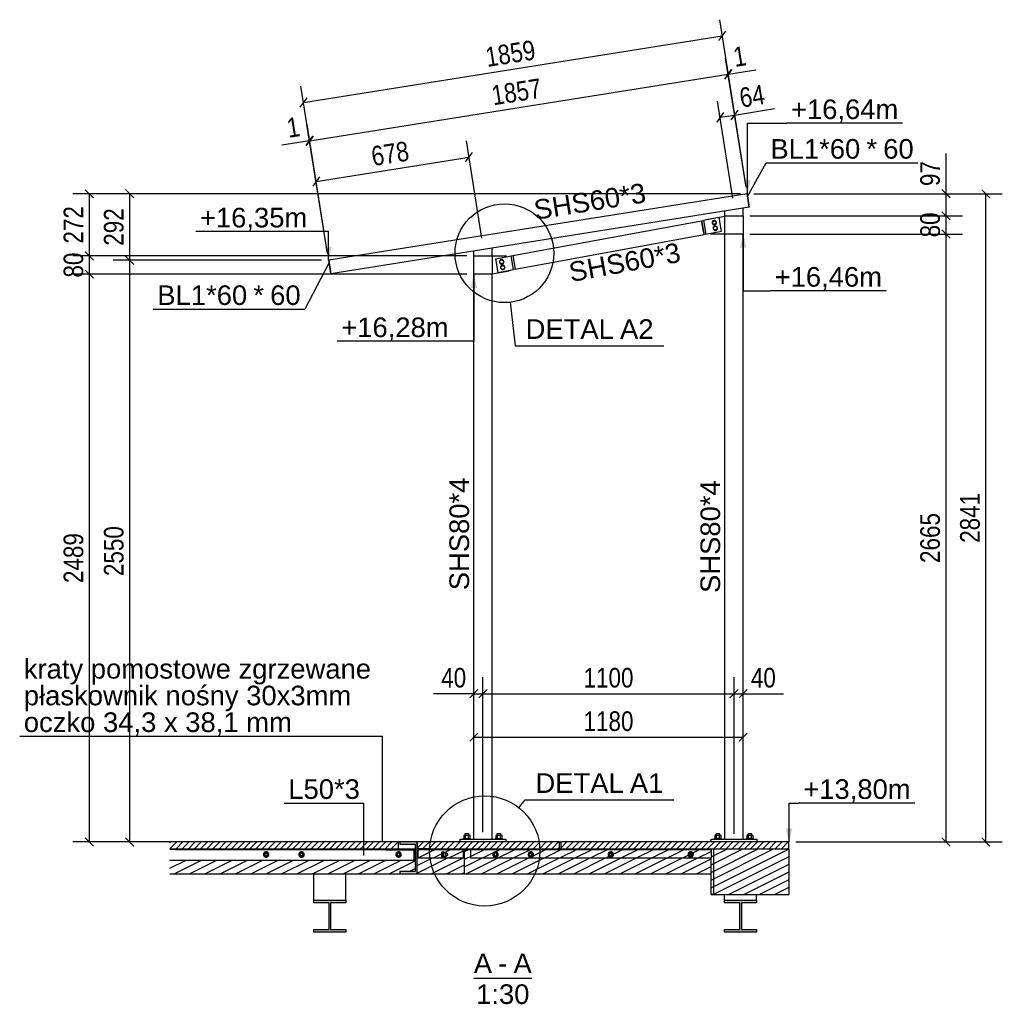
# Model space of a CAD drawing. Header units: millimetres. Extents: x 75 to 96588, y 16 to 10023.
# Tile 8 of 25: x 25401 to 29707, y 133 to 4449. Entities that reach past the tile are written whole.
import ezdxf

# ---------------------------------------------------------------- set-up
doc = ezdxf.new("R2010")
doc.units = ezdxf.units.MM
doc.styles.add('Arial', font='ARIAL.TTF', dxfattribs={"height": 0.2})
doc.styles.add('Arial Narrow', font='ARIALN.TTF', dxfattribs={"height": 0.2})
pattern_1 = [(26.565, (27771.756, 845), (-33.67596, 16.838), [])]

# ---------------------------------------------------------------- blocks, each defined once
blk = doc.blocks.new('Unknown-13 - 75907')
at = {"color": 5}
blk.add_line((27390.8, 247.5), (27644.9, 247.5), dxfattribs=at)
at = {"color": 5, "style": 'Arial'}
for s, height, p in [('A', 86, (27390.8, 270)), ('A', 86, (27564.8, 270)), ('-', 86, (27497.9, 270)), ('1:30', 85.96, (27401, 135))]:
    blk.add_text(s, height=height, dxfattribs=at).set_placement(p)
blk = doc.blocks.new('Part-75924 - 75907')
blk.add_hatch(color=96).paths.add_polyline_path([(26829.9, 590), (26689.9, 590), (26689.9, 578), (26756.4, 578), (26756.4, 462), (26689.9, 462), (26689.9, 450), (26829.9, 450), (26829.9, 462), (26763.4, 462), (26763.4, 578), (26829.9, 578)])
at = {"color": 96}
for p, q in [((26689.9, 590), (26689.9, 590)), ((26689.9, 590), (26829.9, 590)), ((26689.9, 578), (26689.9, 590)), ((26689.9, 578), (26689.9, 578)), ((26756.4, 578), (26689.9, 578)), ((26756.4, 578), (26756.4, 578)), ((26756.4, 462), (26756.4, 578)), ((26763.4, 578), (26763.4, 578)), ((26829.9, 578), (26763.4, 578)), ((26763.4, 578), (26763.4, 462)), ((26829.9, 590), (26829.9, 590)), ((26829.9, 590), (26829.9, 578)), ((26829.9, 578), (26829.9, 578)), ((26689.9, 462), (26689.9, 462)), ((26689.9, 450), (26689.9, 462)), ((26689.9, 462), (26756.4, 462)), ((26689.9, 450), (26689.9, 450)), ((26829.9, 450), (26689.9, 450)), ((26756.4, 462), (26756.4, 462)), ((26763.4, 462), (26763.4, 462)), ((26763.4, 462), (26829.9, 462)), ((26829.9, 462), (26829.9, 462)), ((26829.9, 462), (26829.9, 450)), ((26829.9, 450), (26829.9, 450))]:
    blk.add_line(p, q, dxfattribs=at)
blk = doc.blocks.new('Bolt-75932 - 75907')
at = {"color": 7}
for p, q in [((28474.9, 873), (28447.2, 873)), ((28447.2, 873), (28447.2, 860)), ((28469, 880.5), (28453, 880.5)), ((28453, 873), (28453, 880.5)), ((28454.1, 860), (28454.1, 873)), ((28468, 860), (28468, 873)), ((28469, 873), (28469, 880.5)), ((28474.9, 860), (28474.9, 873)), ((28614.9, 873), (28587.2, 873)), ((28587.2, 873), (28587.2, 860)), ((28609, 880.5), (28593, 880.5)), ((28593, 873), (28593, 880.5)), ((28594.1, 860), (28594.1, 873)), ((28608, 860), (28608, 873)), ((28609, 873), (28609, 880.5)), ((28614.9, 860), (28614.9, 873)), ((28476, 860), (28446, 860)), ((28446, 857), (28446, 860)), ((28476, 857), (28476, 860)), ((28616, 860), (28586, 860)), ((28586, 857), (28586, 860)), ((28616, 857), (28616, 860))]:
    blk.add_line(p, q, dxfattribs=at)
blk = doc.blocks.new('Part-75912 - 75907')
h = blk.add_hatch()
h.set_pattern_fill('', color=96, scale=30, style=0, pattern_type=0)
h.set_pattern_definition([(26.565, (28772.03, 815), (-33.676, 16.838), [])])
h.paths.add_polyline_path([(28772, 615), (28772, 815), (28771.8, 815), (28431, 815), (28431, 615)])
at = {"color": 96}
for p, q in [((28771.8, 815), (28772, 815)), ((28772, 615), (28772, 815)), ((28431, 615), (28431, 775)), ((28431, 615), (28772, 615))]:
    blk.add_line(p, q, dxfattribs=at)
blk = doc.blocks.new('Part-76359 - 75907')
at = {"color": 7}
for p, q in [((27534, 3412.4), (27471, 3412.4)), ((27534.4, 3410), (27534, 3412.4)), ((27471, 3334.7), (27545.8, 3348.5)), ((27545.8, 3348.5), (27545.3, 3351))]:
    blk.add_line(p, q, dxfattribs=at)
blk = doc.blocks.new('Part-75913 - 75907')
h = blk.add_hatch()
h.set_pattern_fill('', color=96, scale=30, style=0, pattern_type=0)
h.set_pattern_definition(pattern_1)
h.paths.add_polyline_path([(27771.8, 815), (27771.8, 845), (28431, 845), (27264.4, 845), (27766.8, 845), (27766.8, 815)])
h = blk.add_hatch()
h.set_pattern_fill('', color=96, scale=30, style=0, pattern_type=0)
h.set_pattern_definition(pattern_1)
h.paths.add_polyline_path([(28431, 705), (28431, 775), (27376, 775), (27376, 815), (27374.3, 815), (27374.3, 812), (27350.8, 812), (27350.8, 705)])
h = blk.add_hatch()
h.set_pattern_fill('', color=96, scale=30, style=0, pattern_type=0)
h.set_pattern_definition(pattern_1)
h.paths.add_polyline_path([(27066.7, 705), (27066.7, 715), (27133.9, 715), (27133.9, 765), (26059.2, 765), (26059.2, 705)])
at = {"color": 96}
for p, q in [((27766.8, 845), (27771.8, 845)), ((28431, 705), (28431, 775)), ((26059.2, 705), (27066.7, 705)), ((27350.8, 705), (28431, 705))]:
    blk.add_line(p, q, dxfattribs=at)
blk = doc.blocks.new('Part-76352 - 75907')
at = {"color": 7}
for p, q in [((28491, 3589.8), (28571, 3589.8)), ((28491, 3509.8), (28491, 3589.8)), ((28571, 3589.8), (28571, 3509.8)), ((28571, 3509.8), (28491, 3509.8))]:
    blk.add_line(p, q, dxfattribs=at)
blk = doc.blocks.new('Part-75915 - 75907')
blk.add_hatch(color=96).paths.add_polyline_path([(28629.9, 590), (28489.9, 590), (28489.9, 578), (28556.4, 578), (28556.4, 462), (28489.9, 462), (28489.9, 450), (28629.9, 450), (28629.9, 462), (28563.4, 462), (28563.4, 578), (28629.9, 578)])
at = {"color": 96}
for p, q in [((28489.9, 590), (28489.9, 590)), ((28489.9, 590), (28629.9, 590)), ((28489.9, 578), (28489.9, 590)), ((28489.9, 578), (28489.9, 578)), ((28556.4, 578), (28489.9, 578)), ((28556.4, 578), (28556.4, 578)), ((28556.4, 462), (28556.4, 578)), ((28563.4, 578), (28563.4, 578)), ((28629.9, 578), (28563.4, 578)), ((28563.4, 578), (28563.4, 462)), ((28629.9, 590), (28629.9, 590)), ((28629.9, 590), (28629.9, 578)), ((28629.9, 578), (28629.9, 578)), ((28489.9, 462), (28489.9, 462)), ((28489.9, 450), (28489.9, 462)), ((28489.9, 462), (28556.4, 462)), ((28489.9, 450), (28489.9, 450)), ((28629.9, 450), (28489.9, 450)), ((28556.4, 462), (28556.4, 462)), ((28563.4, 462), (28563.4, 462)), ((28563.4, 462), (28629.9, 462)), ((28629.9, 462), (28629.9, 462)), ((28629.9, 462), (28629.9, 450)), ((28629.9, 450), (28629.9, 450))]:
    blk.add_line(p, q, dxfattribs=at)
blk = doc.blocks.new('Part-76347 - 75907')
at = {"color": 7}
for p, q in [((27562, 3415.1), (28389.2, 3567.5)), ((28389.2, 3567.5), (28400.1, 3508.5)), ((27572.8, 3356.1), (28400.1, 3508.5)), ((27562, 3415.1), (27572.8, 3356.1))]:
    blk.add_line(p, q, dxfattribs=at)
blk = doc.blocks.new('Part-75917 - 75907')
blk.add_hatch(color=96).paths.add_polyline_path([(27142.8, 845), (27066.7, 845), (27066.7, 835), (27133.9, 835), (27133.9, 715), (27066.7, 715), (27066.7, 705), (27142.8, 705)])
h = blk.add_hatch()
h.set_pattern_fill('', color=96, scale=30, style=0, pattern_type=0)
h.set_pattern_definition([(26.565, (27350.756, 812), (-33.676, 16.838), [])])
h.paths.add_polyline_path([(27350.8, 705), (27350.8, 812), (27345.1, 812), (27345.1, 775), (27142.8, 775), (27142.8, 705)])
at = {"color": 96}
for p, q in [((27142.8, 845), (27066.7, 845)), ((27066.7, 845), (27066.7, 835)), ((27066.7, 835), (27133.9, 835)), ((27133.9, 835), (27133.9, 715)), ((27142.8, 705), (27142.8, 845)), ((27350.8, 705), (27350.8, 812)), ((27133.9, 715), (27066.7, 715)), ((27066.7, 715), (27066.7, 705)), ((27066.7, 705), (27142.8, 705)), ((27142.8, 705), (27350.8, 705))]:
    blk.add_line(p, q, dxfattribs=at)
blk = doc.blocks.new('Part-75926 - 75907')
at = {"color": 7}
for p, q in [((27391, 858), (27391, 3333.8)), ((27471, 858), (27471, 3333.8)), ((27391, 858), (27471, 858))]:
    blk.add_line(p, q, dxfattribs=at)
blk = doc.blocks.new('Part-75927 - 75907')
at = {"color": 7}
for p, q in [((28491, 857), (28491, 3509.8)), ((28571, 857), (28571, 3509.8)), ((28491, 857), (28571, 857))]:
    blk.add_line(p, q, dxfattribs=at)
blk = doc.blocks.new('Bolt-75929 - 75907')
at = {"color": 7}
for p, q in [((27374.9, 874), (27347.2, 874)), ((27347.2, 874), (27347.2, 861)), ((27353, 882), (27369, 882)), ((27353, 874), (27353, 882)), ((27354.1, 861), (27354.1, 874)), ((27368, 861), (27368, 874)), ((27369, 874), (27369, 882)), ((27374.9, 861), (27374.9, 874)), ((27514.9, 874), (27487.2, 874)), ((27487.2, 874), (27487.2, 861)), ((27493, 882), (27509, 882)), ((27493, 874), (27493, 882)), ((27494.1, 861), (27494.1, 874)), ((27508, 861), (27508, 874)), ((27509, 874), (27509, 882)), ((27514.9, 861), (27514.9, 874)), ((27346, 861), (27376, 861)), ((27346, 858), (27346, 861)), ((27353, 845), (27353, 846)), ((27369, 845), (27369, 846)), ((27376, 858), (27376, 861)), ((27486, 861), (27516, 861)), ((27486, 858), (27486, 861)), ((27493, 845), (27493, 846)), ((27509, 845), (27509, 846)), ((27516, 858), (27516, 861))]:
    blk.add_line(p, q, dxfattribs=at)
blk = doc.blocks.new('Part-75931 - 75907')
at = {"color": 7}
for p, q in [((28431, 845), (28431, 857)), ((28431, 857), (28631, 857)), ((28631, 857), (28631, 845))]:
    blk.add_line(p, q, dxfattribs=at)
blk = doc.blocks.new('Part-75933 - 75907')
h = blk.add_hatch()
h.set_pattern_fill('', color=1, scale=6, style=0, pattern_type=0)
h.set_pattern_definition([(45, (27771.756, 845), (-13.4704, 13.4704), [])])
h.paths.add_polyline_path([(28771.8, 845), (27771.8, 845), (27771.8, 815), (28771.8, 815)])
at = {"color": 7}
for p, q in [((28771.8, 845), (27771.8, 845)), ((27771.8, 845), (27771.8, 815)), ((28771.8, 815), (28771.8, 845)), ((27771.8, 815), (28771.8, 815))]:
    blk.add_line(p, q, dxfattribs=at)
blk = doc.blocks.new('Part-93513 - 75907')
at = {"color": 7}
for p, q in [((28491, 3589.8), (28491, 3610.1)), ((28571, 3589.8), (28571, 3622.8))]:
    blk.add_line(p, q, dxfattribs=at)
blk = doc.blocks.new('Part-75934 - 75907')
h = blk.add_hatch()
h.set_pattern_fill('', color=1, scale=6, style=0, pattern_type=0)
h.set_pattern_definition([(45, (27142.837, 845), (-13.4704, 13.4704), [])])
h.paths.add_polyline_path([(27766.8, 845), (27142.8, 845), (27142.8, 815), (27766.8, 815)])
at = {"color": 7}
for p, q in [((27766.8, 845), (27142.8, 845)), ((27142.8, 845), (27142.8, 815)), ((27766.8, 815), (27766.8, 845)), ((27142.8, 815), (27766.8, 815))]:
    blk.add_line(p, q, dxfattribs=at)
blk = doc.blocks.new('Part-75941 - 75907')
h = blk.add_hatch()
h.set_pattern_fill('', color=1, scale=6, style=0, pattern_type=0)
h.set_pattern_definition([(45, (26059.223, 815), (-13.4704, 13.4704), [])])
h.paths.add_polyline_path([(26059.2, 845), (26059.2, 815), (27060.4, 815), (27060.4, 845)])
at = {"color": 7}
for p, q in [((27060.4, 845), (26059.2, 845)), ((27060.4, 845), (27066.7, 845)), ((27060.4, 815), (27060.4, 845)), ((26059.2, 815), (27060.4, 815))]:
    blk.add_line(p, q, dxfattribs=at)
blk = doc.blocks.new('Part-75943 - 75907')
at = {"color": 7}
for p, q in [((27331, 846), (27331, 858)), ((27331, 858), (27531, 858)), ((27531, 846), (27331, 846)), ((27531, 858), (27531, 846))]:
    blk.add_line(p, q, dxfattribs=at)
blk = doc.blocks.new('Part-75944 - 75907')
at = {"color": 96}
for p, q in [((28441, 815), (28441, 615)), ((28431, 615), (28431, 775)), ((28441, 615), (28431, 615))]:
    blk.add_line(p, q, dxfattribs=at)
blk = doc.blocks.new('Part-75959 - 75907')
h = blk.add_hatch()
h.set_pattern_fill('', color=96, scale=30, style=0, pattern_type=0)
h.set_pattern_definition([(26.565, (27376.03, 815), (-33.676, 16.838), [])])
h.paths.add_polyline_path([(28431, 815), (27376, 815), (27376, 775), (28431, 775)])
at = {"color": 96}
for p, q in [((27376, 815), (27376, 775)), ((27376, 812), (28431, 812)), ((27766.8, 815), (27771.8, 815)), ((28431, 815), (28431, 775)), ((27376, 775), (28431, 775))]:
    blk.add_line(p, q, dxfattribs=at)
blk = doc.blocks.new('Part-76354 - 75907')
at = {"color": 7}
for p, q in [((28589.5, 3686.5), (28588.5, 3686.3)), ((28597.9, 3627), (28588.5, 3686.3)), ((28598.9, 3627.2), (28589.5, 3686.5)), ((28598.9, 3627.2), (28597.9, 3627))]:
    blk.add_line(p, q, dxfattribs=at)
blk = doc.blocks.new('Part-75960 - 75907')
blk.add_hatch(color=96).paths.add_polyline_path([(27193.6, 815), (27142.8, 815), (27142.8, 775), (27146.6, 775), (27146.6, 812), (27193.6, 812)])
h = blk.add_hatch()
h.set_pattern_fill('', color=96, scale=30, style=0, pattern_type=0)
h.set_pattern_definition([(26.565, (27146.642, 775), (-33.676, 16.838), [])])
h.paths.add_polyline_path([(27146.6, 812), (27146.6, 775), (27345.1, 775), (27345.1, 812), (27374.3, 812), (27374.3, 815), (27193.6, 815), (27193.6, 812)])
at = {"color": 96}
for p, q in [((27193.6, 815), (27142.8, 815)), ((27142.8, 815), (27142.8, 775)), ((27146.6, 775), (27146.6, 812)), ((27146.6, 812), (27193.6, 812)), ((27193.6, 812), (27193.6, 815)), ((27193.6, 812), (27374.3, 812)), ((27345.1, 775), (27345.1, 812)), ((27374.3, 812), (27374.3, 815)), ((27142.8, 775), (27146.6, 775)), ((27146.6, 775), (27345.1, 775))]:
    blk.add_line(p, q, dxfattribs=at)
blk = doc.blocks.new('Part-75963 - 75907')
h = blk.add_hatch()
h.set_pattern_fill('', color=1, scale=6, style=0, pattern_type=0)
h.set_pattern_definition([(45, (26059.223, 812), (-13.47, 13.47), [])])
h.paths.add_polyline_path([(26059.2, 815), (26059.2, 812), (26083.1, 812), (26083.1, 815)])
at = {"color": 7}
for p, q in [((26059.2, 815), (26083.1, 815)), ((26083.1, 812), (26059.2, 812)), ((26083.1, 815), (26083.1, 812))]:
    blk.add_line(p, q, dxfattribs=at)
blk = doc.blocks.new('Part-75964 - 75907')
at = {"color": 7}
for p, q in [((26083.1, 812), (27007, 812)), ((26059.2, 765), (27127.6, 765))]:
    blk.add_line(p, q, dxfattribs=at)
blk = doc.blocks.new('Part-75965 - 75907')
h = blk.add_hatch()
h.set_pattern_fill('', color=1, scale=6, style=0, pattern_type=0)
h.set_pattern_definition([(45, (27007.026, 815), (-13.4704, 13.4704), [])])
h.paths.add_polyline_path([(27133.9, 815), (27007, 815), (27007, 810), (27127.6, 810), (27127.6, 765), (27133.9, 765)])
at = {"color": 7}
for p, q in [((27007, 810), (27007, 815)), ((27007, 815), (27133.9, 815)), ((27007, 810), (27127.6, 810)), ((27127.6, 810), (27127.6, 765)), ((27133.9, 765), (27133.9, 815)), ((27127.6, 765), (27133.9, 765))]:
    blk.add_line(p, q, dxfattribs=at)
blk = doc.blocks.new('Part-76353 - 75907')
at = {"color": 7}
for p, q in [((27391, 3413.8), (27471, 3413.8)), ((27391, 3333.8), (27391, 3413.8)), ((27471, 3413.8), (27471, 3333.8)), ((27471, 3333.8), (27391, 3333.8))]:
    blk.add_line(p, q, dxfattribs=at)
blk = doc.blocks.new('Bolt-75967 - 75907')
at = {"color": 7}
for p, q in [((27641, 801), (27631.5, 795.5)), ((27631.5, 795.5), (27631.5, 784.5)), ((27631.5, 784.5), (27641, 779)), ((27650.5, 795.5), (27641, 801)), ((27641, 779), (27650.5, 784.5)), ((27650.5, 784.5), (27650.5, 795.5)), ((27991, 801), (27981.5, 795.5)), ((27981.5, 795.5), (27981.5, 784.5)), ((27981.5, 784.5), (27991, 779)), ((28000.5, 795.5), (27991, 801)), ((27991, 779), (28000.5, 784.5)), ((28000.5, 784.5), (28000.5, 795.5)), ((28341, 801), (28331.5, 795.5)), ((28331.5, 795.5), (28331.5, 784.5)), ((28331.5, 784.5), (28341, 779)), ((28350.5, 795.5), (28341, 801)), ((28341, 779), (28350.5, 784.5)), ((28350.5, 784.5), (28350.5, 795.5))]:
    blk.add_line(p, q, dxfattribs=at)
for centre, radius, start, end in [((27641, 790), 12, 120, 300), ((27641, 790), 12, 300, 120), ((27641, 790), 6, 120, 300), ((27641, 790), 6, 300, 120), ((27991, 790), 12, 120, 300), ((27991, 790), 12, 300, 120), ((27991, 790), 6, 120, 300), ((27991, 790), 6, 300, 120), ((28341, 790), 12, 120, 300), ((28341, 790), 12, 300, 120), ((28341, 790), 6, 120, 300), ((28341, 790), 6, 300, 120)]:
    blk.add_arc(centre, radius, start, end, dxfattribs=at)
blk = doc.blocks.new('Bolt-75968 - 75907')
at = {"color": 7}
for p, q in [((27248.8, 796), (27247.8, 790)), ((27247.8, 790), (27248.8, 784)), ((27251.5, 800.4), (27248.8, 796)), ((27248.8, 784), (27251.5, 779.6)), ((27250.2, 790), (27251.1, 796)), ((27251.1, 784), (27250.2, 790)), ((27251.1, 796), (27253.8, 800.4)), ((27253.8, 779.6), (27251.1, 784)), ((27255.2, 802), (27251.5, 800.4)), ((27251.5, 779.6), (27255.2, 778)), ((27257.5, 801), (27251.7, 795.5)), ((27251.7, 795.5), (27251.7, 784.5)), ((27251.7, 795.5), (27259.6, 795.5)), ((27251.7, 784.5), (27257.5, 779)), ((27251.7, 784.5), (27259.6, 784.5)), ((27253.8, 800.4), (27257.5, 802)), ((27257.5, 778), (27253.8, 779.6)), ((27255.2, 802), (27257.5, 802)), ((27255.2, 778), (27257.5, 778)), ((27257.5, 802), (27259.9, 801)), ((27257.5, 801), (27265.4, 801)), ((27259.9, 779), (27257.5, 778)), ((27257.5, 779), (27265.4, 779)), ((27259.6, 795.5), (27265.4, 801)), ((27259.6, 784.5), (27259.6, 795.5)), ((27265.4, 779), (27259.6, 784.5)), ((27265.4, 801), (27270.7, 796)), ((27265.4, 796), (27272.5, 796)), ((27265.4, 784), (27272.5, 784)), ((27270.7, 784), (27265.4, 779)), ((27268.8, 790), (27269.3, 793)), ((27269.3, 787), (27268.8, 790)), ((27269.3, 793), (27270.7, 795.2)), ((27270.7, 784.8), (27269.3, 787)), ((27270.7, 795.2), (27272.5, 796)), ((27272.5, 784), (27270.7, 784.8)), ((27272.5, 796), (27274.4, 795.2)), ((27274.4, 784.8), (27272.5, 784)), ((27274.4, 795.2), (27275.7, 793)), ((27275.7, 787), (27274.4, 784.8)), ((27275.7, 793), (27276.2, 790)), ((27276.2, 790), (27275.7, 787))]:
    blk.add_line(p, q, dxfattribs=at)
blk = doc.blocks.new('Bolt-75969 - 75907')
at = {"color": 7}
for p, q in [((26636, 801), (26626.5, 795.5)), ((26626.5, 795.5), (26626.5, 784.5)), ((26626.5, 784.5), (26636, 779)), ((26645.5, 795.5), (26636, 801)), ((26636, 779), (26645.5, 784.5)), ((26645.5, 784.5), (26645.5, 795.5)), ((27061, 801), (27051.5, 795.5)), ((27051.5, 795.5), (27051.5, 784.5)), ((27051.5, 784.5), (27061, 779)), ((27070.5, 795.5), (27061, 801)), ((27061, 779), (27070.5, 784.5)), ((27070.5, 784.5), (27070.5, 795.5))]:
    blk.add_line(p, q, dxfattribs=at)
for centre, radius, start, end in [((26636, 790), 12, 120, 300), ((26636, 790), 12, 300, 120), ((26636, 790), 6, 120, 300), ((26636, 790), 6, 300, 120), ((27061, 790), 12, 120, 300), ((27061, 790), 12, 300, 120), ((27061, 790), 6, 120, 300), ((27061, 790), 6, 300, 120)]:
    blk.add_arc(centre, radius, start, end, dxfattribs=at)
blk = doc.blocks.new('Part-76344 - 75907')
at = {"color": 7}
for p, q in [((28588.5, 3686.3), (26755, 3394.9)), ((28597.9, 3627), (28588.5, 3686.3)), ((28597.9, 3627), (26764.4, 3335.7)), ((26764.4, 3335.7), (26755, 3394.9))]:
    blk.add_line(p, q, dxfattribs=at)
blk = doc.blocks.new('Bolt-75970 - 75907')
at = {"color": 7}
for p, q in [((27486, 801), (27476.5, 795.5)), ((27476.5, 795.5), (27476.5, 784.5)), ((27476.5, 784.5), (27486, 779)), ((27495.5, 795.5), (27486, 801)), ((27486, 779), (27495.5, 784.5)), ((27495.5, 784.5), (27495.5, 795.5))]:
    blk.add_line(p, q, dxfattribs=at)
for radius, start, end in [(12, 120, 300), (12, 300, 120), (6, 120, 300), (6, 300, 120)]:
    blk.add_arc((27486, 790), radius, start, end, dxfattribs=at)
blk = doc.blocks.new('Bolt-75971 - 75907')
at = {"color": 7}
for p, q in [((26471.4, 795.5), (26480.9, 801)), ((26471.4, 784.5), (26471.4, 795.5)), ((26480.9, 779), (26471.4, 784.5)), ((26480.9, 801), (26490.4, 795.5)), ((26490.4, 784.5), (26480.9, 779)), ((26490.4, 795.5), (26490.4, 784.5))]:
    blk.add_line(p, q, dxfattribs=at)
for radius, start, end in [(12, 120, 300), (12, 300, 120), (6, 120, 300), (6, 300, 120)]:
    blk.add_arc((26480.9, 790), radius, start, end, dxfattribs=at)
blk = doc.blocks.new('Part-76356 - 75907')
at = {"color": 7}
for p, q in [((26755, 3394.9), (26754, 3394.8)), ((26754, 3394.8), (26763.4, 3335.5)), ((26755, 3394.9), (26764.4, 3335.7)), ((26764.4, 3335.7), (26763.4, 3335.5))]:
    blk.add_line(p, q, dxfattribs=at)
blk = doc.blocks.new('Part-76360 - 75907')
at = {"color": 7}
for p, q in [((27485.3, 3400.9), (27554.1, 3413.6)), ((27485.3, 3400.9), (27496.1, 3341.9)), ((27496.1, 3341.9), (27565, 3354.6))]:
    blk.add_line(p, q, dxfattribs=at)
blk = doc.blocks.new('Bolt-76361 - 75907')
at = {"color": 7}
for p, q in [((27504.9, 3391.1), (27511.4, 3396.8)), ((27506.4, 3382.6), (27504.9, 3391.1)), ((27514.6, 3379.7), (27506.4, 3382.6)), ((27509.4, 3366.6), (27516, 3372.2)), ((27511, 3358), (27509.4, 3366.6)), ((27511.4, 3396.8), (27519.6, 3393.9)), ((27521.2, 3385.3), (27514.6, 3379.7)), ((27516, 3372.2), (27524.1, 3369.3)), ((27519.6, 3393.9), (27521.2, 3385.3)), ((27524.1, 3369.3), (27525.7, 3360.8)), ((27519.1, 3355.1), (27511, 3358)), ((27525.7, 3360.8), (27519.1, 3355.1))]:
    blk.add_line(p, q, dxfattribs=at)
for centre, start, end in [((27513, 3388.2), 100.4432, 280.4432), ((27517.5, 3363.7), 100.4432, 280.4432), ((27513, 3388.2), 280.4432, 100.4432), ((27517.5, 3363.7), 280.4432, 100.4432)]:
    blk.add_arc(centre, 10, start, end, dxfattribs=at)
blk = doc.blocks.new('Part-76362 - 75907')
at = {"color": 7}
for p, q in [((27554.1, 3413.6), (27562, 3415.1)), ((27565, 3354.6), (27554.1, 3413.6)), ((27562, 3415.1), (27572.8, 3356.1)), ((27572.8, 3356.1), (27565, 3354.6))]:
    blk.add_line(p, q, dxfattribs=at)
blk = doc.blocks.new('Part-76364 - 75907')
at = {"color": 7}
for p, q in [((28416.3, 3575.1), (28491, 3588.8)), ((28416.8, 3572.6), (28416.3, 3575.1)), ((28428.1, 3511.1), (28427.6, 3513.6)), ((28428.1, 3511.1), (28491, 3511.1))]:
    blk.add_line(p, q, dxfattribs=at)
blk = doc.blocks.new('Part-76365 - 75907')
at = {"color": 7}
for p, q in [((28465.9, 3581.7), (28397.1, 3569)), ((28476.8, 3522.7), (28465.9, 3581.7)), ((28408, 3510), (28476.8, 3522.7))]:
    blk.add_line(p, q, dxfattribs=at)
blk = doc.blocks.new('Part-76366 - 75907')
at = {"color": 7}
for p, q in [((28389.2, 3567.5), (28397.1, 3569)), ((28400.1, 3508.5), (28389.2, 3567.5)), ((28397.1, 3569), (28408, 3510)), ((28408, 3510), (28400.1, 3508.5))]:
    blk.add_line(p, q, dxfattribs=at)
blk = doc.blocks.new('Bolt-76367 - 75907')
at = {"color": 7}
for p, q in [((28436.3, 3562.8), (28442.9, 3568.4)), ((28437.9, 3554.3), (28436.3, 3562.8)), ((28446.1, 3551.4), (28437.9, 3554.3)), ((28440.9, 3538.2), (28447.5, 3543.9)), ((28442.9, 3568.4), (28451.1, 3565.5)), ((28452.7, 3557), (28446.1, 3551.4)), ((28447.5, 3543.9), (28455.6, 3541)), ((28451.1, 3565.5), (28452.7, 3557)), ((28455.6, 3541), (28457.2, 3532.4)), ((28442.4, 3529.7), (28440.9, 3538.2)), ((28450.6, 3526.8), (28442.4, 3529.7)), ((28457.2, 3532.4), (28450.6, 3526.8))]:
    blk.add_line(p, q, dxfattribs=at)
for centre, start, end in [((28444.5, 3559.9), 100.4432, 280.4432), ((28449, 3535.3), 100.4432, 280.4432), ((28444.5, 3559.9), 280.4432, 100.4432), ((28449, 3535.3), 280.4432, 100.4432)]:
    blk.add_arc(centre, 10, start, end, dxfattribs=at)
blk = doc.blocks.new('Part-93507 - 75907')
at = {"color": 7}
for p, q in [((27391, 3413.8), (27391, 3435.2)), ((27471, 3413.8), (27471, 3448))]:
    blk.add_line(p, q, dxfattribs=at)
blk = doc.blocks.new('Line-77364 - 75907')
at = {"color": 96}
blk.add_line((28629.9, 590), (28629.9, 615), dxfattribs=at)
blk = doc.blocks.new('Line-77379 - 75907')
at = {"color": 96}
blk.add_line((28489.9, 590), (28489.9, 615), dxfattribs=at)
blk = doc.blocks.new('Line-77393 - 75907')
at = {"color": 96}
blk.add_line((26829.9, 590), (26829.9, 705), dxfattribs=at)
blk = doc.blocks.new('Line-77429 - 75907')
at = {"color": 96}
blk.add_line((26689.9, 590), (26689.9, 705), dxfattribs=at)
blk = doc.blocks.new('StraightDimension-78821 - 75907')
at = {"color": 174}
for p, q in [((28618.5, 3686.3), (29706.5, 3686.3)), ((29652.5, 3668.3), (29616.5, 3704.3)), ((29634.5, 845), (29634.5, 3686.3)), ((28801.8, 845), (29706.5, 845)), ((29616.5, 863), (29652.5, 827))]:
    blk.add_line(p, q, dxfattribs=at)
at = {"color": 30, "style": 'Arial Narrow'}
blk.add_text('2841', height=85.9, rotation=90.0002, dxfattribs=at).set_placement((29607.5, 2156.2))
blk = doc.blocks.new('StraightDimension-78289 - 75907')
at = {"color": 174}
for p, q in [((26749.3, 3424.4), (26659.5, 3989.6)), ((26750.3, 3424.5), (26660.4, 3989.7)), ((26655.8, 3897.8), (26685.7, 3939)), ((26686.7, 3939.2), (26656.8, 3898)), ((26670.8, 3918.4), (26550.1, 3899.3)), ((26670.8, 3918.4), (26550.1, 3899.3)), ((26670.8, 3918.4), (26671.7, 3918.6))]:
    blk.add_line(p, q, dxfattribs=at)
at = {"color": 30, "style": 'Arial Narrow'}
blk.add_text('1', height=85.9, rotation=9.0298, dxfattribs=at).set_placement((26579.2, 3931.2))
blk = doc.blocks.new('StraightDimension-78746 - 75907')
at = {"color": 174}
for p, q in [((28601, 3589.8), (29532.1, 3589.8)), ((29478.1, 3571.8), (29442.1, 3607.8)), ((29460.1, 3509.8), (29460.1, 3589.8)), ((28601, 3509.8), (29532.1, 3509.8)), ((29442.1, 3527.8), (29478.1, 3491.8))]:
    blk.add_line(p, q, dxfattribs=at)
at = {"color": 30, "style": 'Arial Narrow'}
blk.add_text('80', height=85.9, rotation=90.0002, dxfattribs=at).set_placement((29433.1, 3495.1))
blk = doc.blocks.new('StraightDimension-78083 - 75907')
at = {"color": 174}
for p, q in [((28531, 881), (28531, 1567.1)), ((28571, 887), (28571, 1567.1)), ((28513, 1477.1), (28549, 1513.1)), ((28589, 1513.1), (28553, 1477.1)), ((28531, 1495.1), (28571, 1495.1)), ((28571, 1495.1), (28748, 1495.1)), ((28571, 1495.1), (28748, 1495.1))]:
    blk.add_line(p, q, dxfattribs=at)
at = {"color": 30, "style": 'Arial Narrow'}
blk.add_text('40', height=85.9, dxfattribs=at).set_placement((28604.8, 1522.1))
blk = doc.blocks.new('StraightDimension-78084 - 75907')
at = {"color": 174}
for p, q in [((27431, 888), (27431, 1567.1)), ((28531, 881), (28531, 1567.1)), ((27449, 1513.1), (27413, 1477.1)), ((28513, 1477.1), (28549, 1513.1)), ((27431, 1495.1), (28531, 1495.1))]:
    blk.add_line(p, q, dxfattribs=at)
at = {"color": 30, "style": 'Arial Narrow'}
blk.add_text('1100', height=85.9, dxfattribs=at).set_placement((27871.6, 1522.1))
blk = doc.blocks.new('StraightDimension-78085 - 75907')
at = {"color": 174}
for p, q in [((27391, 888), (27391, 1567.1)), ((27431, 888), (27431, 1567.1)), ((27373, 1477.1), (27409, 1513.1)), ((27449, 1513.1), (27413, 1477.1)), ((27391, 1495.1), (27214.1, 1495.1)), ((27391, 1495.1), (27214.1, 1495.1)), ((27391, 1495.1), (27431, 1495.1))]:
    blk.add_line(p, q, dxfattribs=at)
at = {"color": 30, "style": 'Arial Narrow'}
blk.add_text('40', height=85.9, dxfattribs=at).set_placement((27247.9, 1522.1))
blk = doc.blocks.new('StraightDimension-78132 - 75907')
at = {"color": 174}
for p, q in [((27391, 888), (27391, 1376.6)), ((28571, 887), (28571, 1376.6)), ((27409, 1322.6), (27373, 1286.6)), ((27391, 1304.6), (28571, 1304.6)), ((28553, 1286.6), (28589, 1322.6))]:
    blk.add_line(p, q, dxfattribs=at)
at = {"color": 30, "style": 'Arial Narrow'}
blk.add_text('1180', height=85.9, dxfattribs=at).set_placement((27871.6, 1331.6))
blk = doc.blocks.new('StraightDimension-78287 - 75907')
at = {"color": 174}
for p, q in [((28583.8, 3715.9), (28493.9, 4281.1)), ((28584.8, 3716.1), (28494.9, 4281.3)), ((28490.3, 4189.4), (28520.2, 4230.6)), ((28521.2, 4230.8), (28491.3, 4189.6)), ((28505.2, 4210), (28506.2, 4210.2)), ((28506.2, 4210.2), (28626.9, 4229.3)), ((28506.2, 4210.2), (28626.9, 4229.3))]:
    blk.add_line(p, q, dxfattribs=at)
at = {"color": 30, "style": 'Arial Narrow'}
blk.add_text('1', height=85.9, rotation=9.0298, dxfattribs=at).set_placement((28535.3, 4242.1))
blk = doc.blocks.new('StraightDimension-78288 - 75907')
at = {"color": 174}
for p, q in [((28583.8, 3715.9), (28493.9, 4281.1)), ((28490.3, 4189.4), (28520.2, 4230.6)), ((26671.7, 3918.6), (28505.2, 4210)), ((26750.3, 3424.5), (26660.4, 3989.7)), ((26686.7, 3939.2), (26656.8, 3898))]:
    blk.add_line(p, q, dxfattribs=at)
at = {"color": 30, "style": 'Arial Narrow'}
blk.add_text('1857', height=85.9, rotation=9.0298, dxfattribs=at).set_placement((27476.2, 4073.8))
blk = doc.blocks.new('StraightDimension-78388 - 75907')
at = {"color": 174}
for p, q in [((28584.8, 3716.1), (28468.2, 4449.4)), ((26644, 4086.6), (28479.5, 4378.3)), ((28464.6, 4357.7), (28494.5, 4398.9)), ((26749.3, 3424.4), (26632.7, 4157.7)), ((26659, 4107.2), (26629.1, 4066))]:
    blk.add_line(p, q, dxfattribs=at)
at = {"color": 30, "style": 'Arial Narrow'}
blk.add_text('1859', height=85.9, rotation=9.0298, dxfattribs=at).set_placement((27449.5, 4241.9))
blk = doc.blocks.new('StraightDimension-78606 - 75907')
at = {"color": 174}
for p, q in [((28583.8, 3715.9), (28522.3, 4102.7)), ((28526.3, 3667.4), (28458.7, 4092.6)), ((28533.6, 4031.6), (28708.3, 4059.4)), ((28533.6, 4031.6), (28708.3, 4059.4)), ((28485, 4042.1), (28455.1, 4000.9)), ((28470, 4021.5), (28533.6, 4031.6)), ((28518.6, 4011), (28548.5, 4052.2))]:
    blk.add_line(p, q, dxfattribs=at)
at = {"color": 30, "style": 'Arial Narrow'}
blk.add_text('64', height=85.9, rotation=9.0298, dxfattribs=at).set_placement((28562.7, 4063.6))
blk = doc.blocks.new('StraightDimension-78608 - 75907')
at = {"color": 174}
for p, q in [((27426.3, 3491.4), (27358.6, 3917.8)), ((26700.1, 3740.2), (27369.9, 3846.6)), ((27354.9, 3826), (27384.8, 3867.2)), ((26750.3, 3424.5), (26688.8, 3811.3)), ((26715, 3760.8), (26685.1, 3719.6))]:
    blk.add_line(p, q, dxfattribs=at)
at = {"color": 30, "style": 'Arial Narrow'}
blk.add_text('678', height=85.9, rotation=9.0298, dxfattribs=at).set_placement((26949.7, 3807.2))
blk = doc.blocks.new('StraightDimension-78745 - 75907')
at = {"color": 174}
for p, q in [((29460.1, 3686.5), (29460.1, 3863.4)), ((29460.1, 3686.5), (29460.1, 3863.4)), ((28619.5, 3686.5), (29532.1, 3686.5)), ((29478.1, 3668.5), (29442.1, 3704.5)), ((29460.1, 3589.8), (29460.1, 3686.5)), ((28601, 3589.8), (29532.1, 3589.8)), ((29442.1, 3607.8), (29478.1, 3571.8))]:
    blk.add_line(p, q, dxfattribs=at)
at = {"color": 30, "style": 'Arial Narrow'}
blk.add_text('97', height=85.9, rotation=90.0002, dxfattribs=at).set_placement((29433.1, 3720.2))
blk = doc.blocks.new('StraightDimension-78747 - 75907')
at = {"color": 174}
for p, q in [((28601, 3509.8), (29532.1, 3509.8)), ((29478.1, 3491.8), (29442.1, 3527.8)), ((29460.1, 845), (29460.1, 3509.8)), ((28801.8, 845), (29532.1, 845)), ((29442.1, 863), (29478.1, 827))]:
    blk.add_line(p, q, dxfattribs=at)
at = {"color": 30, "style": 'Arial Narrow'}
blk.add_text('2665', height=85.9, rotation=90.0002, dxfattribs=at).set_placement((29433.1, 2068))
blk = doc.blocks.new('StraightDimension-78911 - 75907')
at = {"color": 174}
for p, q in [((28558.5, 3686.3), (25634.5, 3686.3)), ((25724.5, 3668.3), (25688.5, 3704.3)), ((25706.5, 3413.8), (25706.5, 3686.3)), ((27361, 3413.8), (25634.5, 3413.8)), ((25688.5, 3431.8), (25724.5, 3395.8))]:
    blk.add_line(p, q, dxfattribs=at)
at = {"color": 30, "style": 'Arial Narrow'}
blk.add_text('272', height=85.9, rotation=90.0002, dxfattribs=at).set_placement((25679.5, 3468))
blk = doc.blocks.new('StraightDimension-78912 - 75907')
at = {"color": 174}
for p, q in [((27361, 3413.8), (25634.5, 3413.8)), ((25724.5, 3395.8), (25688.5, 3431.8)), ((25706.5, 3333.8), (25706.5, 3413.8)), ((27361, 3333.8), (25634.5, 3333.8)), ((25688.5, 3351.8), (25724.5, 3315.8))]:
    blk.add_line(p, q, dxfattribs=at)
at = {"color": 30, "style": 'Arial Narrow'}
blk.add_text('80', height=85.9, rotation=90.0002, dxfattribs=at).set_placement((25679.5, 3319.1))
blk = doc.blocks.new('StraightDimension-78913 - 75907')
at = {"color": 174}
for p, q in [((27361, 3333.8), (25634.5, 3333.8)), ((25724.5, 3315.8), (25688.5, 3351.8)), ((25706.5, 845), (25706.5, 3333.8)), ((27209.6, 845), (25634.5, 845)), ((25688.5, 863), (25724.5, 827))]:
    blk.add_line(p, q, dxfattribs=at)
at = {"color": 30, "style": 'Arial Narrow'}
blk.add_text('2489', height=85.9, rotation=90.0002, dxfattribs=at).set_placement((25679.5, 1980))
blk = doc.blocks.new('StraightDimension-79124 - 75907')
at = {"color": 174}
for p, q in [((28559.5, 3686.5), (25811, 3686.5)), ((25901, 3668.5), (25865, 3704.5)), ((25883, 3394.8), (25883, 3686.5)), ((25865, 3412.8), (25901, 3376.8)), ((26724, 3394.8), (25811, 3394.8))]:
    blk.add_line(p, q, dxfattribs=at)
at = {"color": 30, "style": 'Arial Narrow'}
blk.add_text('292', height=85.9, rotation=90.0002, dxfattribs=at).set_placement((25856, 3458.5))
blk = doc.blocks.new('StraightDimension-79125 - 75907')
at = {"color": 174}
for p, q in [((25901, 3376.8), (25865, 3412.8)), ((26724, 3394.8), (25811, 3394.8)), ((25883, 845), (25883, 3394.8)), ((27209.6, 845), (25811, 845)), ((25865, 863), (25901, 827))]:
    blk.add_line(p, q, dxfattribs=at)
at = {"color": 30, "style": 'Arial Narrow'}
blk.add_text('2550', height=85.9, rotation=90.0002, dxfattribs=at).set_placement((25856, 2010.5))
blk = doc.blocks.new('Mark-76002 - 75907')
at = {"color": 30, "style": 'Arial'}
blk.add_text('SHS80*4', height=85.96, rotation=90.0002, dxfattribs=at).set_placement((28470, 1936.5))
blk = doc.blocks.new('Mark-76020 - 75907')
at = {"color": 136}
for p in [(26559.9, 1015.8), (26909.7, 785.5)]:
    blk.add_line(p, (26909.7, 1015.8), dxfattribs=at)
at = {"color": 30, "style": 'Arial'}
blk.add_text('L50*3', height=85.96, dxfattribs=at).set_placement((26577.9, 1033.8))
blk = doc.blocks.new('Mark-76001 - 75907')
at = {"color": 30, "style": 'Arial'}
blk.add_text('SHS80*4', height=85.96, rotation=90.0002, dxfattribs=at).set_placement((27370, 1948.4))
blk = doc.blocks.new('Mark-76404 - 75907')
at = {"color": 30, "style": 'Arial'}
blk.add_text('SHS60*3', height=85.96, rotation=9.0298, dxfattribs=at).set_placement((27661.7, 3572))
blk = doc.blocks.new('Mark-76407 - 75907')
at = {"color": 30, "style": 'Arial'}
blk.add_text('SHS60*3', height=85.96, rotation=10.445, dxfattribs=at).set_placement((27816.6, 3299.1))
blk = doc.blocks.new('Mark-76411 - 75907')
at = {"color": 136}
for p, q in [((28590.8, 3674.3), (28672.3, 3822.2)), ((28672.3, 3822.2), (29336.4, 3822.2))]:
    blk.add_line(p, q, dxfattribs=at)
at = {"color": 30, "style": 'Arial'}
for s, height, p in [('BL1*60', 85.96, (28690.3, 3840.2)), ('*', 86, (29111.1, 3840.2)), ('60', 85.96, (29184.8, 3840.2))]:
    blk.add_text(s, height=height, dxfattribs=at).set_placement(p)
blk = doc.blocks.new('Mark-76413 - 75907')
at = {"color": 136}
for p in [(26756.3, 3382.8), (25986, 3180.9)]:
    blk.add_line(p, (26650, 3180.9), dxfattribs=at)
at = {"color": 30, "style": 'Arial'}
for s, height, p in [('BL1*60', 85.96, (26004, 3198.9)), ('*', 86, (26424.8, 3198.9)), ('60', 85.96, (26498.5, 3198.9))]:
    blk.add_text(s, height=height, dxfattribs=at).set_placement(p)
blk = doc.blocks.new('Text-77700 - 75907')
at = {"color": 136}
for p in [(25401.1, 1309.1), (26991.5, 845)]:
    blk.add_line(p, (26991.5, 1309.1), dxfattribs=at)
at = {"color": 30, "style": 'Arial'}
for s, p in [('kraty pomostowe zgrzewane ', (25419.1, 1561.1)), ('płaskownik nośny 30x3mm', (25419.1, 1444.1)), ('oczko 34,3 x 38,1 mm', (25419.1, 1327.1))]:
    blk.add_text(s, height=85.957, dxfattribs=at).set_placement(p)
blk = doc.blocks.new('Unknown-79199 - 75907')
blk.add_hatch(color=6).paths.add_polyline_path([(28604.5, 3746.5), (28589.5, 3686.5), (28574.5, 3746.5)])
at = {"color": 6}
for p, q in [((28589.5, 3686.5), (28589.5, 3995.9)), ((28589.5, 3995.9), (28762.4, 3995.9)), ((29268.8, 3995.9), (28762.4, 3995.9))]:
    blk.add_line(p, q, dxfattribs=at)
at = {"color": 6, "style": 'Arial'}
blk.add_text('+16,64m', height=85.96, dxfattribs=at).set_placement((28780.4, 4013.9))
blk = doc.blocks.new('Unknown-79209 - 75907')
blk.add_hatch(color=6).paths.add_polyline_path([(26769, 3454.8), (26754, 3394.8), (26739, 3454.8)])
at = {"color": 6}
for p, q in [((26679.1, 3520.9), (26172.7, 3520.9)), ((26754, 3520.9), (26679.1, 3520.9)), ((26754, 3394.8), (26754, 3520.9))]:
    blk.add_line(p, q, dxfattribs=at)
at = {"color": 6, "style": 'Arial'}
blk.add_text('+16,35m', height=85.96, dxfattribs=at).set_placement((26190.7, 3538.9))
blk = doc.blocks.new('Unknown-79216 - 75907')
blk.add_hatch(color=6).paths.add_polyline_path([(28556, 3449.8), (28571, 3509.8), (28586, 3449.8)])
at = {"color": 6}
for p, q in [((28571, 3509.8), (28571, 3261.2)), ((28571, 3261.2), (28690.9, 3261.2)), ((29197.4, 3261.2), (28690.9, 3261.2))]:
    blk.add_line(p, q, dxfattribs=at)
at = {"color": 6, "style": 'Arial'}
blk.add_text('+16,46m', height=85.96, dxfattribs=at).set_placement((28708.9, 3279.2))
blk = doc.blocks.new('Unknown-79220 - 75907')
blk.add_hatch(color=6).paths.add_polyline_path([(27376, 3273.8), (27391, 3333.8), (27406, 3273.8)])
at = {"color": 6}
for p, q in [((27391, 3333.8), (27391, 3039.9)), ((27298.3, 3039.9), (26791.9, 3039.9)), ((27391, 3039.9), (27298.3, 3039.9))]:
    blk.add_line(p, q, dxfattribs=at)
at = {"color": 6, "style": 'Arial'}
blk.add_text('+16,28m', height=85.96, dxfattribs=at).set_placement((26809.9, 3057.9))
blk = doc.blocks.new('Unknown-79230 - 75907')
blk.add_hatch(color=6).paths.add_polyline_path([(28787, 905), (28772, 845), (28757, 905)])
at = {"color": 6}
for p, q in [((28772, 845), (28772, 1015.8)), ((28772, 1015.8), (28816.3, 1015.8)), ((29322.8, 1015.8), (28816.3, 1015.8))]:
    blk.add_line(p, q, dxfattribs=at)
at = {"color": 6, "style": 'Arial'}
blk.add_text('+13,80m', height=85.96, dxfattribs=at).set_placement((28834.3, 1033.8))
blk = doc.blocks.new('DetailMark-80177 - 75907')
at = {"color": 6}
for p, q in [((27550.4, 3210.8), (27572.8, 3020.2)), ((27572.8, 3020.2), (28223.5, 3020.2))]:
    blk.add_line(p, q, dxfattribs=at)
blk.add_circle((27525.1, 3425.7), 216.5, dxfattribs=at)
at = {"color": 6, "style": 'Arial'}
for s, p in [('DETAL', (27617.8, 3050.2)), ('A2', (28031.6, 3050.2))]:
    blk.add_text(s, height=85.96, dxfattribs=at).set_placement(p)
blk = doc.blocks.new('DetailMark-80271 - 75907')
at = {"color": 6}
for p, q in [((27588.2, 995.2), (27615.9, 1030.2)), ((27615.9, 1030.2), (28266.6, 1030.2))]:
    blk.add_line(p, q, dxfattribs=at)
blk.add_circle((27438.7, 805.6), 241.5, dxfattribs=at)
at = {"color": 6, "style": 'Arial'}
for s, p in [('DETAL', (27660.9, 1060.2)), ('A1', (28074.7, 1060.2))]:
    blk.add_text(s, height=85.96, dxfattribs=at).set_placement(p)

msp = doc.modelspace()

# ---------------------------------------------------------------- block references
for name in ['StraightDimension-78388 - 75907', 'StraightDimension-78287 - 75907', 'StraightDimension-78288 - 75907', 'StraightDimension-78606 - 75907', 'Unknown-79199 - 75907', 'StraightDimension-78289 - 75907', 'StraightDimension-78608 - 75907', 'Mark-76411 - 75907', 'StraightDimension-78745 - 75907', 'Mark-76404 - 75907', 'StraightDimension-78911 - 75907', 'StraightDimension-79124 - 75907', 'Part-76344 - 75907', 'Part-76354 - 75907', 'StraightDimension-78821 - 75907', 'Unknown-79209 - 75907', 'DetailMark-80177 - 75907', 'Part-76364 - 75907', 'Part-93513 - 75907', 'Part-76352 - 75907', 'StraightDimension-78746 - 75907', 'Part-76347 - 75907', 'Part-76366 - 75907', 'Part-76365 - 75907', 'Bolt-76367 - 75907', 'Part-75927 - 75907', 'Unknown-79216 - 75907', 'StraightDimension-78747 - 75907', 'Mark-76407 - 75907', 'StraightDimension-78912 - 75907', 'StraightDimension-79125 - 75907', 'Part-93507 - 75907', 'Part-76353 - 75907', 'Part-76359 - 75907', 'Part-76360 - 75907', 'Part-76362 - 75907', 'Mark-76413 - 75907', 'Part-76356 - 75907', 'Bolt-76361 - 75907', 'StraightDimension-78913 - 75907', 'Unknown-79220 - 75907', 'Part-75926 - 75907', 'Mark-76001 - 75907', 'Mark-76002 - 75907', 'Text-77700 - 75907', 'StraightDimension-78085 - 75907', 'StraightDimension-78084 - 75907', 'StraightDimension-78083 - 75907', 'StraightDimension-78132 - 75907', 'Mark-76020 - 75907', 'DetailMark-80271 - 75907', 'Unknown-79230 - 75907', 'Bolt-75929 - 75907', 'Bolt-75932 - 75907', 'Part-75913 - 75907', 'Part-75941 - 75907', 'Part-75917 - 75907', 'Part-75934 - 75907', 'Part-75943 - 75907', 'Part-75933 - 75907', 'Part-75931 - 75907', 'Part-75963 - 75907', 'Part-75964 - 75907', 'Bolt-75971 - 75907', 'Bolt-75969 - 75907', 'Part-75965 - 75907', 'Part-75960 - 75907', 'Bolt-75968 - 75907', 'Part-75959 - 75907', 'Bolt-75970 - 75907', 'Bolt-75967 - 75907', 'Part-75912 - 75907', 'Part-75944 - 75907', 'Line-77429 - 75907', 'Line-77393 - 75907', 'Line-77379 - 75907', 'Line-77364 - 75907', 'Part-75924 - 75907', 'Part-75915 - 75907', 'Unknown-13 - 75907']:
    msp.add_blockref(name, (0, 0))

doc.saveas('drawing.dxf')
